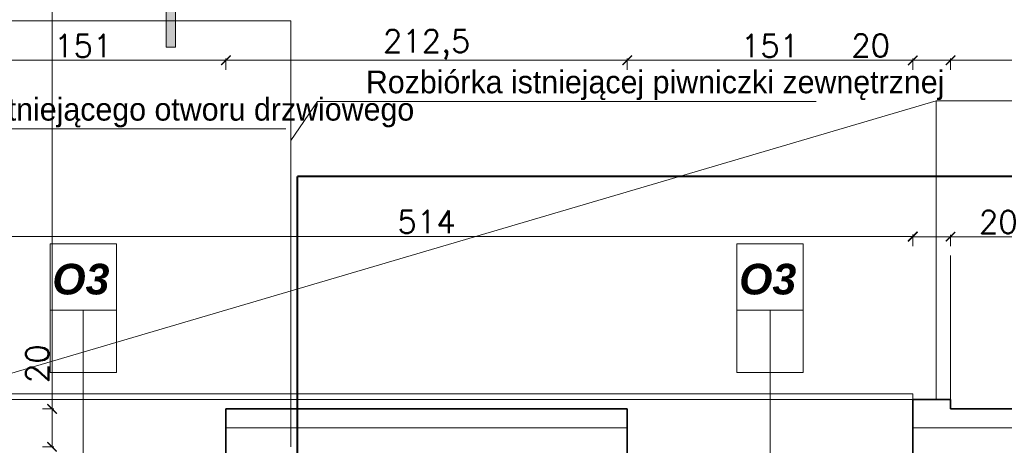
# Model space of a CAD drawing. Header units: millimetres. Extents: x -740 to 33545, y -26688 to 22494.
# Tile 151 of 256: x 10169 to 10690, y 10835 to 11060. Entities that reach past the tile are written whole.
import ezdxf
from ezdxf.lldxf.tags import DXFTag

# ---------------------------------------------------------------- set-up
doc = ezdxf.new("R2010")
doc.units = ezdxf.units.MM
doc.header["$MEASUREMENT"] = 0
doc.layers.get('Defpoints').update_dxf_attribs({"color": 252})
for name, color, linetype, lineweight in [('A_izolacja', 252, 'Continuous', 9), ('A_opisy', 252, 'Continuous', 15), ('k_wyburzenia widoczne', 252, 'PNEUMATIC2', 18), ('l.przerywana', 252, 'ICAD_ISO03W100', 5), ('l.widokowa', 252, 'Continuous', 15), ('wymiarowanie', 252, 'Continuous', 9)]:
    doc.layers.add(name, color=color, linetype=linetype, lineweight=lineweight)
doc.layers.add('D-opis', color=252, linetype='Continuous')
doc.layers.add('stolarka', color=252, linetype='Continuous')
doc.styles.add('ARIALL', font='GOTHIC.TTF', dxfattribs={"height": 40})
doc.styles.add('ROMANS', font='romans')
doc.styles.add('styl2', font='simplex.shx')
doc.linetypes.add('BATTING', pattern='A,0.00254,-2.54,[134,ltypeshp.shx,S=2.54,R=0,X=-2.54,Y=0],-5.08,[134,ltypeshp.shx,S=2.54,R=180,X=2.54,Y=0],-2.54', length=10.16254)
tags = doc.linetypes.add('DASH', pattern=[15, 10, -5]).pattern_tags.tags
tags[6:7] = [DXFTag(74, 4), DXFTag(75, 0), DXFTag(340, '0'), DXFTag(46, 0.0), DXFTag(50, 0.0), DXFTag(44, 0.0), DXFTag(45, 0.0)]
tags[4:5] = [DXFTag(74, 4), DXFTag(75, 0), DXFTag(340, '0'), DXFTag(46, 0.0), DXFTag(50, 0.0), DXFTag(44, 0.0), DXFTag(45, 0.0)]
tags = doc.linetypes.add('ICAD_ISO03W100', pattern=[30, 12, -18]).pattern_tags.tags
tags[6:7] = [DXFTag(74, 4), DXFTag(75, 0), DXFTag(340, '0'), DXFTag(46, 1.0), DXFTag(50, 0.0), DXFTag(44, 0.0), DXFTag(45, 0.0)]
tags[4:5] = [DXFTag(74, 4), DXFTag(75, 0), DXFTag(340, '0'), DXFTag(46, 1.0), DXFTag(50, 0.0), DXFTag(44, 0.0), DXFTag(45, 0.0)]
doc.linetypes.add('PNEUMATIC2', pattern='A,0.5,-0.25,["//",Standard,S=0.2,R=0,X=-0.1,Y=-0.1],-0.25', length=1)
doc.dimstyles.new('Skala 1-50', dxfattribs={"dimtxt": 12, "dimasz": 5, "dimexe": 1, "dimexo": 1, "dimgap": 1.5, "dimtad": 1, "dimdec": 1, "dimrnd": 0.5, "dimtxsty": 'styl2', "dimblk": 'ARCHTICK', "dimcen": 5, "dimadec": 0, "dimazin": 0, "dimtfac": 1, "dimtdec": 1, "dimtmove": 1, "dimatfit": 3, "dimldrblk": 'ARCHTICK', "dimfxl": 0, "dimlwd": -1, "dimlwe": -1, "dimarcsym": 0})

# ---------------------------------------------------------------- blocks, each defined once
blk = doc.blocks.new('_ArchTick')
at = {"color": 0, "linetype": 'ByBlock', "const_width": 0.15}
blk.add_lwpolyline([(-0.5, -0.5), (0.5, 0.5)], dxfattribs=at)
blk = doc.blocks.new('*D1893')
at = {"layer": 'Defpoints', "color": 0}
for p in [(10641.65, 10945.57), (10127.49, 10859.32), (10641.65, 10859.32)]:
    blk.add_point(p, dxfattribs=at)
at = {"layer": 'wymiarowanie', "color": 0}
for p, q in [((10127.49, 10940.57), (10127.49, 10946.57)), ((10127.49, 10945.57), (10641.65, 10945.57)), ((10641.65, 10940.57), (10641.65, 10946.57))]:
    blk.add_line(p, q, dxfattribs=at)
at = {"layer": 'wymiarowanie', "color": 0, "xscale": 5, "yscale": 5, "zscale": 5, "rotation": 180}
blk.add_blockref('_ArchTick', (10127.49, 10945.57), dxfattribs=at)
at = {"layer": 'wymiarowanie', "color": 0, "xscale": 5, "yscale": 5, "zscale": 5}
blk.add_blockref('_ArchTick', (10641.65, 10945.57), dxfattribs=at)
at = {"layer": 'wymiarowanie', "color": 0, "insert": (10384.57, 10953.37), "char_height": 12, "attachment_point": 5, "style": 'styl2'}
blk.add_mtext('514', dxfattribs=at)
blk = doc.blocks.new('*D1894')
at = {"layer": 'Defpoints', "color": 0}
for p in [(10661.65, 10945.42), (10641.65, 10859.32), (10661.65, 10859.32)]:
    blk.add_point(p, dxfattribs=at)
at = {"layer": 'wymiarowanie', "color": 0}
for p, q in [((10641.65, 10940.42), (10641.65, 10946.42)), ((10641.65, 10945.42), (10661.65, 10945.42)), ((10661.65, 10940.42), (10661.65, 10946.42)), ((10661.65, 10945.42), (10697.12, 10945.42))]:
    blk.add_line(p, q, dxfattribs=at)
at = {"layer": 'wymiarowanie', "color": 0, "xscale": 5, "yscale": 5, "zscale": 5, "rotation": 180}
blk.add_blockref('_ArchTick', (10641.65, 10945.42), dxfattribs=at)
at = {"layer": 'wymiarowanie', "color": 0, "xscale": 5, "yscale": 5, "zscale": 5}
blk.add_blockref('_ArchTick', (10661.65, 10945.42), dxfattribs=at)
at = {"layer": 'wymiarowanie', "color": 0, "insert": (10686.88, 10953.22), "char_height": 12, "attachment_point": 5, "style": 'styl2'}
blk.add_mtext('20', dxfattribs=at)
blk = doc.blocks.new('*D2106')
at = {"layer": 'Defpoints', "color": 0}
for p in [(10166.44, 11368.7), (10174.99, 10854.32), (10186.5, 10854.32)]:
    blk.add_point(p, dxfattribs=at)
at = {"layer": 'wymiarowanie', "color": 0}
for p, q in [((10181.5, 11368.7), (10187.5, 11368.7)), ((10186.5, 11368.7), (10186.5, 10854.32)), ((10181.5, 10854.32), (10187.5, 10854.32))]:
    blk.add_line(p, q, dxfattribs=at)
at = {"layer": 'wymiarowanie', "color": 0, "xscale": 5, "yscale": 5, "zscale": 5}
for p, rotation in [((10186.5, 11368.7), 90), ((10186.5, 10854.32), 270)]:
    blk.add_blockref('_ArchTick', p, dxfattribs=dict(at, rotation=rotation))
at = {"layer": 'wymiarowanie', "color": 0, "insert": (10178.15, 11111.51), "char_height": 12, "attachment_point": 5, "rotation": 90, "style": 'styl2'}
blk.add_mtext('514,5', dxfattribs=at)
blk = doc.blocks.new('*D2107')
at = {"layer": 'Defpoints', "color": 0}
for p in [(10174.99, 10854.32), (10171.87, 10834.32), (10186.5, 10834.32)]:
    blk.add_point(p, dxfattribs=at)
at = {"layer": 'wymiarowanie', "color": 0}
for p, q in [((10186.5, 10854.32), (10186.5, 10888.52)), ((10181.5, 10854.32), (10187.5, 10854.32)), ((10186.5, 10854.32), (10186.5, 10834.32)), ((10181.5, 10834.32), (10187.5, 10834.32))]:
    blk.add_line(p, q, dxfattribs=at)
at = {"layer": 'wymiarowanie', "color": 0, "xscale": 5, "yscale": 5, "zscale": 5}
for p, rotation in [((10186.5, 10854.32), 90), ((10186.5, 10834.32), 270)]:
    blk.add_blockref('_ArchTick', p, dxfattribs=dict(at, rotation=rotation))
at = {"layer": 'wymiarowanie', "color": 0, "insert": (10178.7, 10878.29), "char_height": 12, "attachment_point": 5, "rotation": 90, "style": 'styl2'}
blk.add_mtext('20', dxfattribs=at)
blk = doc.blocks.new('*D2115')
at = {"layer": 'Defpoints', "color": 0}
for p in [(10278.43, 11038.75), (10127.49, 10935.57), (10278.43, 10854.32)]:
    blk.add_point(p, dxfattribs=at)
at = {"layer": 'wymiarowanie', "color": 0}
for p, q in [((10127.49, 11033.75), (10127.49, 11039.75)), ((10127.49, 11038.75), (10278.43, 11038.75)), ((10278.43, 11033.75), (10278.43, 11039.75))]:
    blk.add_line(p, q, dxfattribs=at)
at = {"layer": 'wymiarowanie', "color": 0, "xscale": 5, "yscale": 5, "zscale": 5, "rotation": 180}
blk.add_blockref('_ArchTick', (10127.49, 11038.75), dxfattribs=at)
at = {"layer": 'wymiarowanie', "color": 0, "xscale": 5, "yscale": 5, "zscale": 5}
blk.add_blockref('_ArchTick', (10278.43, 11038.75), dxfattribs=at)
at = {"layer": 'wymiarowanie', "color": 0, "insert": (10202.96, 11046.4), "char_height": 12, "attachment_point": 5, "style": 'styl2'}
blk.add_mtext('151', dxfattribs=at)
blk = doc.blocks.new('*D2116')
at = {"layer": 'Defpoints', "color": 0}
for p in [(10490.71, 11038.75), (10278.43, 10854.32), (10490.71, 10854.32)]:
    blk.add_point(p, dxfattribs=at)
at = {"layer": 'wymiarowanie', "color": 0}
for p, q in [((10278.43, 11033.75), (10278.43, 11039.75)), ((10278.43, 11038.75), (10490.71, 11038.75)), ((10490.71, 11033.75), (10490.71, 11039.75))]:
    blk.add_line(p, q, dxfattribs=at)
at = {"layer": 'wymiarowanie', "color": 0, "xscale": 5, "yscale": 5, "zscale": 5, "rotation": 180}
blk.add_blockref('_ArchTick', (10278.43, 11038.75), dxfattribs=at)
at = {"layer": 'wymiarowanie', "color": 0, "xscale": 5, "yscale": 5, "zscale": 5}
blk.add_blockref('_ArchTick', (10490.71, 11038.75), dxfattribs=at)
at = {"layer": 'wymiarowanie', "color": 0, "insert": (10384.57, 11047.09), "char_height": 12, "attachment_point": 5, "style": 'styl2'}
blk.add_mtext('212,5', dxfattribs=at)
blk = doc.blocks.new('*D2117')
at = {"layer": 'Defpoints', "color": 0}
for p in [(10641.65, 11038.75), (10641.65, 10859.32), (10490.71, 10854.32)]:
    blk.add_point(p, dxfattribs=at)
at = {"layer": 'wymiarowanie', "color": 0}
for p, q in [((10490.71, 11033.75), (10490.71, 11039.75)), ((10490.71, 11038.75), (10641.65, 11038.75)), ((10641.65, 11033.75), (10641.65, 11039.75))]:
    blk.add_line(p, q, dxfattribs=at)
at = {"layer": 'wymiarowanie', "color": 0, "xscale": 5, "yscale": 5, "zscale": 5, "rotation": 180}
blk.add_blockref('_ArchTick', (10490.71, 11038.75), dxfattribs=at)
at = {"layer": 'wymiarowanie', "color": 0, "xscale": 5, "yscale": 5, "zscale": 5}
blk.add_blockref('_ArchTick', (10641.65, 11038.75), dxfattribs=at)
at = {"layer": 'wymiarowanie', "color": 0, "insert": (10566.18, 11046.4), "char_height": 12, "attachment_point": 5, "style": 'styl2'}
blk.add_mtext('151', dxfattribs=at)
blk = doc.blocks.new('*D2118')
at = {"layer": 'Defpoints', "color": 0}
for p in [(10661.65, 11038.75), (10641.65, 10859.32), (10661.65, 10859.32)]:
    blk.add_point(p, dxfattribs=at)
at = {"layer": 'wymiarowanie', "color": 0}
for p, q in [((10641.65, 11038.75), (10609.14, 11038.75)), ((10641.65, 11033.75), (10641.65, 11039.75)), ((10641.65, 11038.75), (10661.65, 11038.75)), ((10661.65, 11033.75), (10661.65, 11039.75))]:
    blk.add_line(p, q, dxfattribs=at)
at = {"layer": 'wymiarowanie', "color": 0, "xscale": 5, "yscale": 5, "zscale": 5, "rotation": 180}
blk.add_blockref('_ArchTick', (10641.65, 11038.75), dxfattribs=at)
at = {"layer": 'wymiarowanie', "color": 0, "xscale": 5, "yscale": 5, "zscale": 5}
blk.add_blockref('_ArchTick', (10661.65, 11038.75), dxfattribs=at)
at = {"layer": 'wymiarowanie', "color": 0, "insert": (10619.38, 11046.55), "char_height": 12, "attachment_point": 5, "style": 'styl2'}
blk.add_mtext('20', dxfattribs=at)
blk = doc.blocks.new('*D2119')
at = {"layer": 'Defpoints', "color": 0}
for p in [(10757.63, 11038.75), (10661.65, 10859.32), (10757.63, 10856.32)]:
    blk.add_point(p, dxfattribs=at)
at = {"layer": 'wymiarowanie', "color": 0}
for p, q in [((10661.65, 11033.75), (10661.65, 11039.75)), ((10661.65, 11038.75), (10757.63, 11038.75)), ((10757.63, 11033.75), (10757.63, 11039.75))]:
    blk.add_line(p, q, dxfattribs=at)
at = {"layer": 'wymiarowanie', "color": 0, "xscale": 5, "yscale": 5, "zscale": 5, "rotation": 180}
blk.add_blockref('_ArchTick', (10661.65, 11038.75), dxfattribs=at)
at = {"layer": 'wymiarowanie', "color": 0, "xscale": 5, "yscale": 5, "zscale": 5}
blk.add_blockref('_ArchTick', (10757.63, 11038.75), dxfattribs=at)
at = {"layer": 'wymiarowanie', "color": 0, "insert": (10709.64, 11046.55), "char_height": 12, "attachment_point": 5, "style": 'styl2'}
blk.add_mtext('96', dxfattribs=at)

msp = doc.modelspace()

# ---------------------------------------------------------------- hatches: boundary and pattern name
at = {"layer": 'stolarka', "lineweight": 9}
msp.add_hatch(color=256, dxfattribs=at).paths.add_polyline_path([(10251.78, 11045.63), (10251.78, 11095.63), (10246.78, 11095.63), (10246.78, 11045.63)])

# ---------------------------------------------------------------- linework, layer by layer
at = {"layer": 'A_izolacja', "lineweight": 35}
for p, q in [((10278.43, 10819.93), (10278.43, 10854.32)), ((10490.71, 10819.93), (10490.71, 10854.32)), ((10641.65, 10819.93), (10641.65, 10854.32))]:
    msp.add_line(p, q, dxfattribs=at)
for points in [[(10661.65, 10854.32), (10661.65, 10856.32), (10661.65, 10859.32), (10641.65, 10859.32), (10641.65, 10854.32)], [(10490.71, 10854.32), (10278.43, 10854.32)], [(10757.63, 10854.32), (10661.65, 10854.32)]]:
    msp.add_lwpolyline(points, dxfattribs=at)
at = {"layer": 'A_izolacja', "linetype": 'BATTING', "ltscale": 0.1}
for points in [[(10490.71, 10844.32), (10278.43, 10844.32)], [(10854.47, 10844.32), (10641.65, 10844.32)]]:
    msp.add_lwpolyline(points, dxfattribs=at)
at = {"layer": 'A_opisy'}
for p, q in [((10202.96, 10901.06), (10202.96, 10767.59)), ((10566.18, 10901.06), (10566.18, 10767.59))]:
    msp.add_line(p, q, dxfattribs=at)
at = {"layer": 'A_opisy', "ltscale": 0.3}
for points in [[(10220.49, 10941.59), (10220.49, 10906.54), (10185.43, 10906.54), (10185.43, 10941.59)], [(10583.71, 10941.59), (10583.71, 10906.54), (10548.65, 10906.54), (10548.65, 10941.59)], [(10185.43, 10906.54), (10185.43, 10873.66), (10202.96, 10873.66), (10202.96, 10906.54)], [(10202.96, 10906.54), (10202.96, 10873.66), (10220.49, 10873.66), (10220.49, 10906.54)], [(10548.65, 10906.54), (10548.65, 10873.66), (10566.18, 10873.66), (10566.18, 10906.54)], [(10566.18, 10906.54), (10566.18, 10873.66), (10583.71, 10873.66), (10583.71, 10906.54)]]:
    msp.add_lwpolyline(points, close=True, dxfattribs=at)
at = {"layer": 'D-opis', "linetype": 'DASH', "ltscale": 2.5}
msp.add_line((10316.23, 10977.35), (10766.95, 10977.35), dxfattribs=at)
at = {"layer": 'D-opis', "linetype": 'DASH', "lineweight": 0, "ltscale": 2.5, "const_width": 1}
msp.add_lwpolyline([(10316.23, 9432.01), (10316.23, 10977.35)], dxfattribs=at)
at = {"layer": 'k_wyburzenia widoczne', "ltscale": 20}
for points in [[(10312.81, 11059.54), (10058.81, 11059.54)], [(10312.81, 10834.32), (10312.81, 11059.54)]]:
    msp.add_lwpolyline(points, dxfattribs=at)
at = {"layer": 'l.przerywana', "ltscale": 0.3}
msp.add_line((10641.65, 10859.32), (10127.49, 10859.32), dxfattribs=at)
at = {"layer": 'l.widokowa'}
msp.add_lwpolyline([(10641.65, 10859.32), (10641.65, 10862.32), (10127.49, 10862.32), (10127.49, 10859.32)], dxfattribs=at)
at = {"layer": 'stolarka', "lineweight": 9}
msp.add_lwpolyline([(10251.78, 11095.63), (10251.78, 11045.63), (10246.78, 11045.63), (10246.78, 11095.63), (10251.78, 11095.63)], dxfattribs=at)
at = {"layer": 'wymiarowanie'}
for p, q in [((10117.49, 10859.32), (10654.04, 11017.27)), ((10312.81, 10996.32), (10326.91, 11016.95)), ((10326.91, 11016.95), (10590.57, 11016.95)), ((11014.78, 11017.27), (10654.04, 11017.27)), ((10654.04, 10859.32), (10654.04, 11017.27)), ((10046.55, 11002.5), (10310.21, 11002.5))]:
    msp.add_line(p, q, dxfattribs=at)
at = {"layer": 'wymiarowanie', "linetype": 'ICAD_ISO03W100', "ltscale": 0.2}
msp.add_line((10661.65, 10935.57), (10661.65, 10859.32), dxfattribs=at)
at = {"layer": 'wymiarowanie', "linetype": 'DASH', "ltscale": 2.5, "const_width": 1}
msp.add_lwpolyline([(10316.23, 10977.35), (10766.95, 10977.35), (10766.95, 11578.73)], dxfattribs=at)

# ---------------------------------------------------------------- texts
at = {"layer": 'A_opisy', "ltscale": 0.3, "width": 109.7533, "style": 'ARIALL'}
for s, insert, char_height, attachment_point in [('{\\fArial|b1|i1|c238|p34;O3}', (10216.83, 10914.68), 16.2, 9), ('\\pi43.34766;{\\fArial|b0|i1|c238|p34;120}\\P\\pi42.67806;{\\fArial|b0|i1|c238|p34;210}', (9923.67, 10932.41), 10.8, 1), ('{\\fArial|b1|i1|c238|p34;O3}', (10580.05, 10914.68), 16.2, 9)]:
    msp.add_mtext(s, dxfattribs=dict(at, insert=insert, char_height=char_height, attachment_point=attachment_point))
at = {"layer": 'wymiarowanie', "insert": (10301.59, 10142.08), "char_height": 15, "width": 167.4466, "attachment_point": 1, "rotation": 90}
msp.add_mtext('\\pi48.86330;{\\fCentury Gothic|b0|i0|c238|p0;12x19,5}\\P\\pi74.84330;{\\fCentury Gothic|b0|i0|c238|p0;21}', dxfattribs=at)
at = {"layer": 'wymiarowanie', "linetype": 'Continuous', "char_height": 12, "width": 327.6277, "attachment_point": 3, "style": 'ROMANS'}
for s, insert in [('{\\fCentury Gothic|b0|i0|c238|p0;Rozbiórka istniejącej piwniczki }{\\fCentury Gothic|b0|i0|c238|p0;zewnętrznej}\\P{\\fCentury Gothic|b0|i0|c238|p0;}\\P{\\fCentury Gothic|b0|i0|c238|p0; }', (10658.38, 11033.3)), ('{\\fCentury Gothic|b0|i0|c238|p0;Poszerzenie istniejącego otworu }{\\fCentury Gothic|b0|i0|c238|p0;drzwiowego }\\P{\\fCentury Gothic|b0|i0|c238|p0; }', (10378.02, 11018.85))]:
    msp.add_mtext(s, dxfattribs=dict(at, insert=insert))

# ---------------------------------------------------------------- dimensions: what is measured, and where the dimension line sits
at = {"layer": 'wymiarowanie'}
dim = msp.add_linear_dim(base=(10186.5, 10854.32), p1=(10166.44, 11368.7), p2=(10174.99, 10854.32), angle=90, dimstyle='Skala 1-50', dxfattribs=at)
dim.commit()
dim.dimension.update_dxf_attribs({"geometry": '*D2106', "text_midpoint": (10178.15, 11111.51)})
for base, p1, p2, picture, middle in [((10278.43, 11038.75), (10127.49, 10935.57), (10278.43, 10854.32), '*D2115', (10202.96, 11046.4)), ((10490.71, 11038.75), (10278.43, 10854.32), (10490.71, 10854.32), '*D2116', (10384.57, 11047.09)), ((10641.65, 11038.75), (10490.71, 10854.32), (10641.65, 10859.32), '*D2117', (10566.18, 11046.4)), ((10757.63, 11038.75), (10661.65, 10859.32), (10757.63, 10856.32), '*D2119', (10709.64, 11046.55)), ((10641.65, 10945.57), (10127.49, 10859.32), (10641.65, 10859.32), '*D1893', (10384.57, 10953.37))]:
    dim = msp.add_linear_dim(base=base, p1=p1, p2=p2, dimstyle='Skala 1-50', dxfattribs=at)
    dim.commit()
    dim.dimension.update_dxf_attribs({"geometry": picture, "text_midpoint": middle})
for base, picture, middle in [((10661.65, 11038.75), '*D2118', (10619.38, 11038.75)), ((10661.65, 10945.42), '*D1894', (10686.88, 10945.42))]:
    dim = msp.add_linear_dim(base=base, p1=(10641.65, 10859.32), p2=(10661.65, 10859.32), dimstyle='Skala 1-50', dxfattribs=at)
    dim.commit()
    dim.dimension.update_dxf_attribs({"geometry": picture, "text_midpoint": middle, "dimtype": 160})
dim = msp.add_linear_dim(base=(10186.5, 10834.32), p1=(10174.99, 10854.32), p2=(10171.87, 10834.32), angle=90, dimstyle='Skala 1-50', dxfattribs=at)
dim.commit()
dim.dimension.update_dxf_attribs({"geometry": '*D2107', "text_midpoint": (10186.5, 10878.29), "dimtype": 160})

doc.saveas('drawing.dxf')
